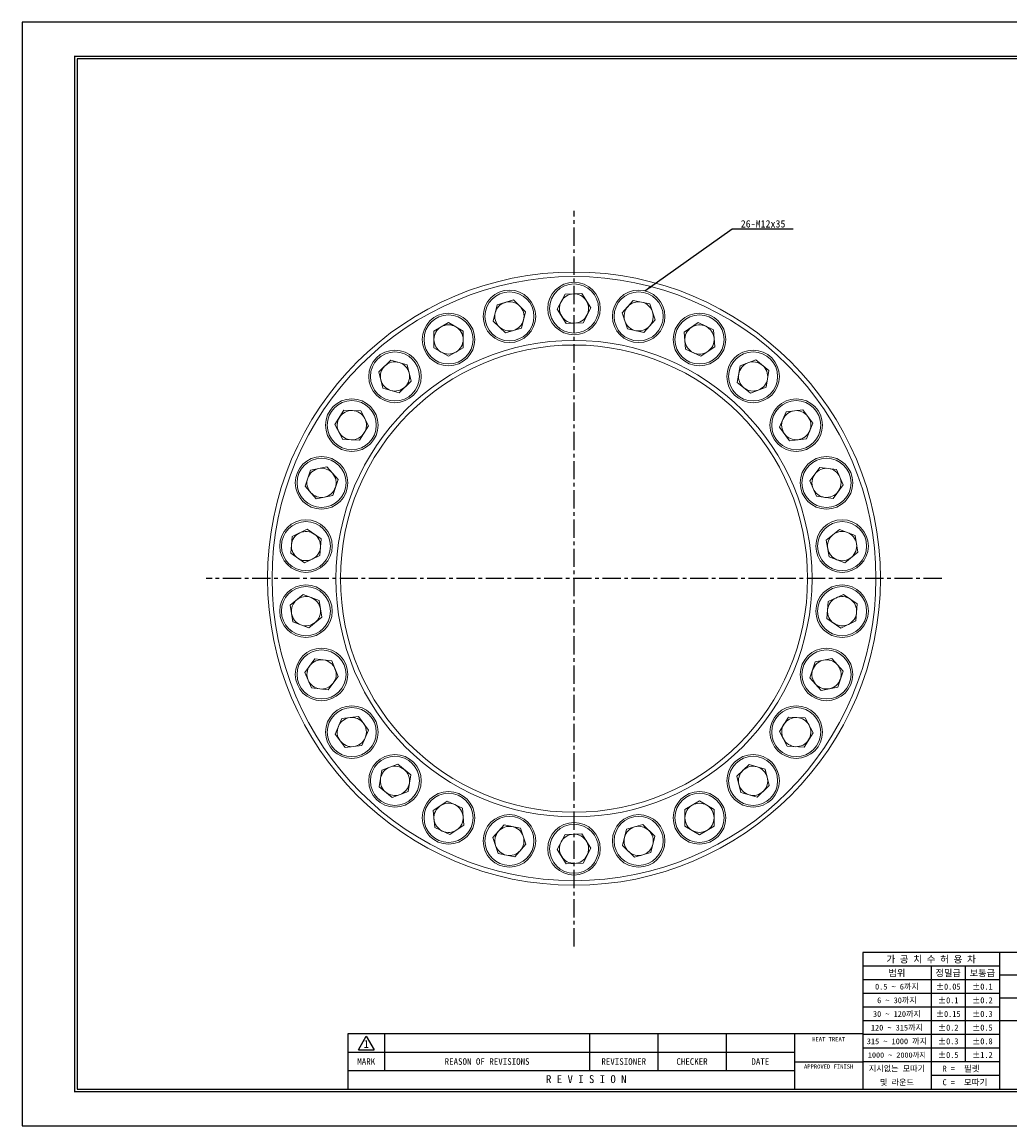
# Model space of a CAD drawing. Header units: millimetres. Extents: x -17227 to 5648, y -387 to 7914.
# Tile 2 of 5: x -9600 to -9262, y 3784 to 4162. Entities that reach past the tile are written whole.
import ezdxf
from ezdxf.enums import TextEntityAlignment as Align

# ---------------------------------------------------------------- set-up
doc = ezdxf.new("R2010")
doc.units = ezdxf.units.MM
doc.linetypes.add('CENTER', pattern=[2, 1.25, -0.25, 0.25, -0.25])
doc.layers.get('0').update_dxf_attribs({"linetype": 'CONTINUOUS'})
for name, color, linetype in [('5', 7, 'CONTINUOUS'), ('7', 7, 'CONTINUOUS'), ('center', 1, 'CENTER')]:
    doc.layers.add(name, color=color, linetype=linetype)
doc.dimstyles.new('2.5', dxfattribs={"dimtxt": 2.5, "dimasz": 2.5, "dimexe": 0.6, "dimexo": 0, "dimgap": 0.4, "dimtad": 1, "dimdec": 3, "dimzin": 11, "dimdsep": 46, "dimtxsty": 'Standard', "dimcen": 0, "dimclrd": 5, "dimclre": 5, "dimclrt": 3, "dimadec": 0, "dimazin": 0, "dimtfac": 0.6, "dimtdec": 3, "dimtmove": 0, "dimatfit": 3, "dimfxl": 1.25, "dimtolj": 1, "dimtzin": 11, "dimarcsym": 0})

msp = doc.modelspace()

# ---------------------------------------------------------------- linework, layer by layer
at = {"color": 7, "linetype": 'Continuous', "lineweight": 15}
for p, q in [((-9416.7131, 4063.2162), (-9414.0301, 4068.3284)), ((-9414.0301, 4068.3284), (-9408.2612, 4068.5608)), ((-9408.2612, 4068.5608), (-9405.1755, 4063.6811)), ((-9438.6266, 4059.1545), (-9437.2449, 4064.7602)), ((-9437.2449, 4064.7602), (-9431.6993, 4066.3665)), ((-9431.6993, 4066.3665), (-9427.5355, 4062.3671)), ((-9405.1755, 4063.6811), (-9407.8586, 4058.5689)), ((-9394.4644, 4061.9156), (-9390.6359, 4066.2371)), ((-9390.6359, 4066.2371), (-9384.9791, 4065.0823)), ((-9384.9791, 4065.0823), (-9383.1508, 4059.6059)), ((-9427.5355, 4062.3671), (-9428.9172, 4056.7613)), ((-9413.6274, 4058.3365), (-9416.7131, 4063.2162)), ((-9392.6362, 4056.4392), (-9394.4644, 4061.9156)), ((-9458.9312, 4055.7401), (-9453.9312, 4058.6268)), ((-9453.9312, 4058.6268), (-9448.9312, 4055.7401)), ((-9434.4627, 4055.155), (-9438.6266, 4059.1545)), ((-9428.9172, 4056.7613), (-9434.4627, 4055.155)), ((-9407.8586, 4058.5689), (-9413.6274, 4058.3365)), ((-9386.9793, 4055.2844), (-9392.6362, 4056.4392)), ((-9383.1508, 4059.6059), (-9386.9793, 4055.2844)), ((-9373.1735, 4055.3284), (-9368.422, 4058.6081)), ((-9368.422, 4058.6081), (-9363.2059, 4056.1331)), ((-9363.2059, 4056.1331), (-9362.7414, 4050.3783)), ((-9458.9312, 4049.9666), (-9458.9312, 4055.7401)), ((-9448.9312, 4055.7401), (-9448.9312, 4049.9666)), ((-9372.7089, 4049.5736), (-9373.1735, 4055.3284)), ((-9453.9312, 4047.0798), (-9458.9312, 4049.9666)), ((-9448.9312, 4049.9666), (-9453.9312, 4047.0798)), ((-9367.4929, 4047.0986), (-9372.7089, 4049.5736)), ((-9362.7414, 4050.3783), (-9367.4929, 4047.0986)), ((-9477.8287, 4041.7922), (-9473.6649, 4045.7916)), ((-9473.6649, 4045.7916), (-9468.1193, 4044.1853)), ((-9354.0777, 4043.8373), (-9348.6793, 4045.8846)), ((-9348.6793, 4045.8846), (-9344.2072, 4042.2332)), ((-9476.447, 4036.1864), (-9477.8287, 4041.7922)), ((-9468.1193, 4044.1853), (-9466.7376, 4038.5796)), ((-9355.0038, 4038.1386), (-9354.0777, 4043.8373)), ((-9344.2072, 4042.2332), (-9345.1333, 4036.5345)), ((-9466.7376, 4038.5796), (-9470.9015, 4034.5802)), ((-9350.5316, 4034.4872), (-9355.0038, 4038.1386)), ((-9470.9015, 4034.5802), (-9476.447, 4036.1864)), ((-9345.1333, 4036.5345), (-9350.5316, 4034.4872)), ((-9492.8392, 4023.7271), (-9489.7534, 4028.6068)), ((-9489.7534, 4028.6068), (-9483.9846, 4028.3743)), ((-9483.9846, 4028.3743), (-9481.3015, 4023.2622)), ((-9340.5497, 4022.7987), (-9338.2867, 4028.1102)), ((-9338.2867, 4028.1102), (-9332.5553, 4028.8061)), ((-9332.5553, 4028.8061), (-9329.0869, 4024.1906)), ((-9490.1561, 4018.6149), (-9492.8392, 4023.7271)), ((-9481.3015, 4023.2622), (-9484.3872, 4018.3825)), ((-9337.0813, 4018.1831), (-9340.5497, 4022.7987)), ((-9329.0869, 4024.1906), (-9331.3499, 4018.8791)), ((-9484.3872, 4018.3825), (-9490.1561, 4018.6149)), ((-9331.3499, 4018.8791), (-9337.0813, 4018.1831)), ((-9503.0901, 4002.5948), (-9501.2619, 4008.0711)), ((-9501.2619, 4008.0711), (-9495.605, 4009.226)), ((-9495.605, 4009.226), (-9491.7765, 4004.9045)), ((-9330.1867, 4004.4455), (-9326.7183, 4009.0611)), ((-9326.7183, 4009.0611), (-9320.9869, 4008.3652)), ((-9320.9869, 4008.3652), (-9318.7239, 4003.0537)), ((-9491.7765, 4004.9045), (-9493.6048, 3999.4281)), ((-9327.9237, 3999.134), (-9330.1867, 4004.4455)), ((-9318.7239, 4003.0537), (-9322.1923, 3998.4381)), ((-9499.2616, 3998.2732), (-9503.0901, 4002.5948)), ((-9493.6048, 3999.4281), (-9499.2616, 3998.2732)), ((-9322.1923, 3998.4381), (-9327.9237, 3999.134)), ((-9507.986, 3979.6232), (-9507.5214, 3985.378)), ((-9507.5214, 3985.378), (-9502.3053, 3987.8531)), ((-9502.3053, 3987.8531), (-9497.5538, 3984.5734)), ((-9497.5538, 3984.5734), (-9498.0184, 3978.8186)), ((-9324.5171, 3984.1456), (-9320.0449, 3987.797)), ((-9323.5909, 3978.4469), (-9324.5171, 3984.1456)), ((-9320.0449, 3987.797), (-9314.6466, 3985.7497)), ((-9314.6466, 3985.7497), (-9313.7204, 3980.051)), ((-9503.2345, 3976.3435), (-9507.986, 3979.6232)), ((-9498.0184, 3978.8186), (-9503.2345, 3976.3435)), ((-9318.1926, 3976.3996), (-9323.5909, 3978.4469)), ((-9313.7204, 3980.051), (-9318.1926, 3976.3996)), ((-9508.1682, 3961.8463), (-9503.696, 3965.4977)), ((-9503.696, 3965.4977), (-9498.2977, 3963.4504)), ((-9323.8702, 3963.0787), (-9318.6542, 3965.5538)), ((-9318.6542, 3965.5538), (-9313.9027, 3962.2741)), ((-9507.2421, 3956.1476), (-9508.1682, 3961.8463)), ((-9498.2977, 3963.4504), (-9497.3716, 3957.7517)), ((-9324.3348, 3957.3239), (-9323.8702, 3963.0787)), ((-9313.9027, 3962.2741), (-9314.3673, 3956.5193)), ((-9497.3716, 3957.7517), (-9501.8438, 3954.1003)), ((-9501.8438, 3954.1003), (-9507.2421, 3956.1476)), ((-9319.5833, 3954.0442), (-9324.3348, 3957.3239)), ((-9314.3673, 3956.5193), (-9319.5833, 3954.0442)), ((-9503.1647, 3938.8436), (-9499.6963, 3943.4592)), ((-9499.6963, 3943.4592), (-9493.9649, 3942.7633)), ((-9493.9649, 3942.7633), (-9491.7019, 3937.4518)), ((-9328.2839, 3942.4692), (-9322.627, 3943.6241)), ((-9322.627, 3943.6241), (-9318.7985, 3939.3025)), ((-9500.9017, 3933.5321), (-9503.1647, 3938.8436)), ((-9330.1121, 3936.9928), (-9328.2839, 3942.4692)), ((-9318.7985, 3939.3025), (-9320.6268, 3933.8262)), ((-9491.7019, 3937.4518), (-9495.1703, 3932.8362)), ((-9326.2836, 3932.6713), (-9330.1121, 3936.9928)), ((-9495.1703, 3932.8362), (-9500.9017, 3933.5321)), ((-9320.6268, 3933.8262), (-9326.2836, 3932.6713)), ((-9490.5387, 3923.0182), (-9484.8073, 3923.7142)), ((-9484.8073, 3923.7142), (-9481.3389, 3919.0986)), ((-9492.8017, 3917.7067), (-9490.5387, 3923.0182)), ((-9340.5871, 3918.6351), (-9337.5014, 3923.5148)), ((-9337.5014, 3923.5148), (-9331.7326, 3923.2824)), ((-9331.7326, 3923.2824), (-9329.0495, 3918.1702)), ((-9489.3333, 3913.0912), (-9492.8017, 3917.7067)), ((-9481.3389, 3919.0986), (-9483.6019, 3913.7871)), ((-9337.9041, 3913.523), (-9340.5871, 3918.6351)), ((-9329.0495, 3918.1702), (-9332.1352, 3913.2905)), ((-9483.6019, 3913.7871), (-9489.3333, 3913.0912)), ((-9332.1352, 3913.2905), (-9337.9041, 3913.523)), ((-9477.6815, 3899.6641), (-9476.7554, 3905.3628)), ((-9476.7554, 3905.3628), (-9471.357, 3907.4101)), ((-9471.357, 3907.4101), (-9466.8848, 3903.7587)), ((-9355.151, 3903.3177), (-9350.9872, 3907.3171)), ((-9350.9872, 3907.3171), (-9345.4416, 3905.7109)), ((-9345.4416, 3905.7109), (-9344.0599, 3900.1051)), ((-9466.8848, 3903.7587), (-9467.811, 3898.06)), ((-9353.7693, 3897.712), (-9355.151, 3903.3177)), ((-9473.2093, 3896.0127), (-9477.6815, 3899.6641)), ((-9467.811, 3898.06), (-9473.2093, 3896.0127)), ((-9348.2238, 3896.1057), (-9353.7693, 3897.712)), ((-9344.0599, 3900.1051), (-9348.2238, 3896.1057)), ((-9459.1473, 3891.519), (-9454.3958, 3894.7987)), ((-9454.3958, 3894.7987), (-9449.1797, 3892.3237)), ((-9372.9574, 3891.9307), (-9367.9574, 3894.8175)), ((-9367.9574, 3894.8175), (-9362.9574, 3891.9307)), ((-9458.6827, 3885.7642), (-9459.1473, 3891.519)), ((-9449.1797, 3892.3237), (-9448.7151, 3886.5689)), ((-9372.9574, 3886.1572), (-9372.9574, 3891.9307)), ((-9362.9574, 3891.9307), (-9362.9574, 3886.1572)), ((-9448.7151, 3886.5689), (-9453.4666, 3883.2892)), ((-9438.7378, 3882.2914), (-9434.9093, 3886.6129)), ((-9434.9093, 3886.6129), (-9429.2525, 3885.4581)), ((-9392.9715, 3885.136), (-9387.4259, 3886.7423)), ((-9387.4259, 3886.7423), (-9383.2621, 3882.7428)), ((-9367.9574, 3883.2705), (-9372.9574, 3886.1572)), ((-9362.9574, 3886.1572), (-9367.9574, 3883.2705)), ((-9453.4666, 3883.2892), (-9458.6827, 3885.7642)), ((-9436.9096, 3876.815), (-9438.7378, 3882.2914)), ((-9429.2525, 3885.4581), (-9427.4242, 3879.9817)), ((-9416.7131, 3878.2162), (-9414.0301, 3883.3284)), ((-9414.0301, 3883.3284), (-9408.2612, 3883.5608)), ((-9408.2612, 3883.5608), (-9405.1755, 3878.6811)), ((-9394.3532, 3879.5302), (-9392.9715, 3885.136)), ((-9383.2621, 3882.7428), (-9384.6438, 3877.1371)), ((-9427.4242, 3879.9817), (-9431.2527, 3875.6602)), ((-9405.1755, 3878.6811), (-9407.8586, 3873.5689)), ((-9390.1893, 3875.5308), (-9394.3532, 3879.5302)), ((-9431.2527, 3875.6602), (-9436.9096, 3876.815)), ((-9413.6274, 3873.3365), (-9416.7131, 3878.2162)), ((-9384.6438, 3877.1371), (-9390.1893, 3875.5308)), ((-9407.8586, 3873.5689), (-9413.6274, 3873.3365))]:
    msp.add_line(p, q, dxfattribs=at)
for centre, radius in [((-9410.9443, 3970.9487), 104.9893), ((-9410.9443, 3970.9487), 103.43), ((-9410.9443, 4063.4487), 9), ((-9410.9443, 4063.4487), 8.4), ((-9433.081, 4060.7608), 9), ((-9433.081, 4060.7608), 8.4), ((-9388.8076, 4060.7608), 9), ((-9388.8076, 4060.7608), 8.4), ((-9453.9312, 4052.8533), 9), ((-9453.9312, 4052.8533), 8.4), ((-9367.9574, 4052.8533), 9), ((-9367.9574, 4052.8533), 8.4), ((-9410.9443, 3970.9487), 81.57), ((-9410.9443, 3970.9487), 80), ((-9472.2832, 4040.1859), 9), ((-9472.2832, 4040.1859), 8.4), ((-9349.6055, 4040.1859), 9), ((-9349.6055, 4040.1859), 8.4), ((-9487.0703, 4023.4946), 9), ((-9487.0703, 4023.4946), 8.4), ((-9334.8183, 4023.4946), 9), ((-9334.8183, 4023.4946), 8.4), ((-9497.4333, 4003.7496), 9), ((-9497.4333, 4003.7496), 8.4), ((-9324.4553, 4003.7496), 9), ((-9324.4553, 4003.7496), 8.4), ((-9502.7699, 3982.0983), 9), ((-9502.7699, 3982.0983), 8.4), ((-9319.1188, 3982.0983), 9), ((-9319.1188, 3982.0983), 8.4), ((-9502.7699, 3959.799), 9), ((-9502.7699, 3959.799), 8.4), ((-9319.1188, 3959.799), 9), ((-9319.1188, 3959.799), 8.4), ((-9497.4333, 3938.1477), 9), ((-9497.4333, 3938.1477), 8.4), ((-9324.4553, 3938.1477), 9), ((-9324.4553, 3938.1477), 8.4), ((-9487.0703, 3918.4027), 9), ((-9487.0703, 3918.4027), 8.4), ((-9334.8183, 3918.4027), 9), ((-9334.8183, 3918.4027), 8.4), ((-9472.2832, 3901.7114), 9), ((-9472.2832, 3901.7114), 8.4), ((-9349.6055, 3901.7114), 9), ((-9349.6055, 3901.7114), 8.4), ((-9453.9312, 3889.044), 9), ((-9453.9312, 3889.044), 8.4), ((-9367.9574, 3889.044), 9), ((-9367.9574, 3889.044), 8.4), ((-9433.081, 3881.1365), 9), ((-9388.8076, 3881.1365), 9), ((-9433.081, 3881.1365), 8.4), ((-9410.9443, 3878.4487), 9), ((-9410.9443, 3878.4487), 8.4), ((-9388.8076, 3881.1365), 8.4)]:
    msp.add_circle(centre, radius, dxfattribs=at)
for centre, start, end in [((-9410.9443, 4063.4487), 92.307692, 152.307692), ((-9410.9443, 4063.4487), 32.307692, 92.307692), ((-9433.081, 4060.7608), 106.153846, 166.153846), ((-9433.081, 4060.7608), 46.153846, 106.153846), ((-9433.081, 4060.7608), 346.153846, 46.153846), ((-9410.9443, 4063.4487), 152.307692, 212.307692), ((-9410.9443, 4063.4487), 332.307692, 32.307692), ((-9388.8076, 4060.7608), 138.461538, 198.461538), ((-9388.8076, 4060.7608), 78.461538, 138.461538), ((-9388.8076, 4060.7608), 18.461538, 78.461538), ((-9433.081, 4060.7608), 166.153846, 226.153846), ((-9410.9443, 4063.4487), 212.307692, 272.307692), ((-9410.9443, 4063.4487), 272.307692, 332.307692), ((-9388.8076, 4060.7608), 318.461538, 18.461538), ((-9453.9312, 4052.8533), 120, 180), ((-9453.9312, 4052.8533), 60, 120), ((-9453.9312, 4052.8533), 0, 60), ((-9433.081, 4060.7608), 226.153846, 286.153846), ((-9433.081, 4060.7608), 286.153846, 346.153846), ((-9388.8076, 4060.7608), 198.461538, 258.461538), ((-9388.8076, 4060.7608), 258.461538, 318.461538), ((-9367.9574, 4052.8533), 124.615385, 184.615385), ((-9367.9574, 4052.8533), 64.615385, 124.615385), ((-9367.9574, 4052.8533), 4.615385, 64.615385), ((-9453.9312, 4052.8533), 180, 240), ((-9453.9312, 4052.8533), 300, 0), ((-9367.9574, 4052.8533), 184.615385, 244.615385), ((-9367.9574, 4052.8533), 304.615385, 4.615385), ((-9453.9312, 4052.8533), 240, 300), ((-9367.9574, 4052.8533), 244.615385, 304.615385), ((-9472.2832, 4040.1859), 73.846154, 133.846154), ((-9472.2832, 4040.1859), 13.846154, 73.846154), ((-9349.6055, 4040.1859), 110.769231, 170.769231), ((-9349.6055, 4040.1859), 50.769231, 110.769231), ((-9472.2832, 4040.1859), 133.846154, 193.846154), ((-9472.2832, 4040.1859), 313.846154, 13.846154), ((-9349.6055, 4040.1859), 170.769231, 230.769231), ((-9349.6055, 4040.1859), 350.769231, 50.769231), ((-9472.2832, 4040.1859), 193.846154, 253.846154), ((-9349.6055, 4040.1859), 290.769231, 350.769231), ((-9472.2832, 4040.1859), 253.846154, 313.846154), ((-9349.6055, 4040.1859), 230.769231, 290.769231), ((-9487.0703, 4023.4946), 147.692308, 207.692308), ((-9487.0703, 4023.4946), 87.692308, 147.692308), ((-9487.0703, 4023.4946), 27.692308, 87.692308), ((-9487.0703, 4023.4946), 327.692308, 27.692308), ((-9334.8183, 4023.4946), 96.923077, 156.923077), ((-9334.8183, 4023.4946), 36.923077, 96.923077), ((-9334.8183, 4023.4946), 336.923077, 36.923077), ((-9334.8183, 4023.4946), 156.923077, 216.923077), ((-9487.0703, 4023.4946), 207.692308, 267.692308), ((-9487.0703, 4023.4946), 267.692308, 327.692308), ((-9334.8183, 4023.4946), 216.923077, 276.923077), ((-9334.8183, 4023.4946), 276.923077, 336.923077), ((-9497.4333, 4003.7496), 101.538462, 161.538462), ((-9497.4333, 4003.7496), 41.538462, 101.538462), ((-9497.4333, 4003.7496), 341.538462, 41.538462), ((-9324.4553, 4003.7496), 83.076923, 143.076923), ((-9324.4553, 4003.7496), 23.076923, 83.076923), ((-9497.4333, 4003.7496), 161.538462, 221.538462), ((-9324.4553, 4003.7496), 143.076923, 203.076923), ((-9324.4553, 4003.7496), 323.076923, 23.076923), ((-9497.4333, 4003.7496), 221.538462, 281.538462), ((-9497.4333, 4003.7496), 281.538462, 341.538462), ((-9324.4553, 4003.7496), 203.076923, 263.076923), ((-9324.4553, 4003.7496), 263.076923, 323.076923), ((-9502.7699, 3982.0983), 115.384615, 175.384615), ((-9502.7699, 3982.0983), 55.384615, 115.384615), ((-9502.7699, 3982.0983), 355.384615, 55.384615), ((-9319.1188, 3982.0983), 129.230769, 189.230769), ((-9319.1188, 3982.0983), 69.230769, 129.230769), ((-9319.1188, 3982.0983), 9.230769, 69.230769), ((-9502.7699, 3982.0983), 175.384615, 235.384615), ((-9502.7699, 3982.0983), 295.384615, 355.384615), ((-9319.1188, 3982.0983), 189.230769, 249.230769), ((-9319.1188, 3982.0983), 309.230769, 9.230769), ((-9502.7699, 3982.0983), 235.384615, 295.384615), ((-9319.1188, 3982.0983), 249.230769, 309.230769), ((-9502.7699, 3959.799), 129.230769, 189.230769), ((-9502.7699, 3959.799), 69.230769, 129.230769), ((-9502.7699, 3959.799), 9.230769, 69.230769), ((-9319.1188, 3959.799), 115.384615, 175.384615), ((-9319.1188, 3959.799), 55.384615, 115.384615), ((-9319.1188, 3959.799), 355.384615, 55.384615), ((-9502.7699, 3959.799), 189.230769, 249.230769), ((-9502.7699, 3959.799), 309.230769, 9.230769), ((-9319.1188, 3959.799), 175.384615, 235.384615), ((-9319.1188, 3959.799), 295.384615, 355.384615), ((-9502.7699, 3959.799), 249.230769, 309.230769), ((-9319.1188, 3959.799), 235.384615, 295.384615), ((-9497.4333, 3938.1477), 83.076923, 143.076923), ((-9497.4333, 3938.1477), 23.076923, 83.076923), ((-9324.4553, 3938.1477), 101.538462, 161.538462), ((-9324.4553, 3938.1477), 41.538462, 101.538462), ((-9497.4333, 3938.1477), 143.076923, 203.076923), ((-9497.4333, 3938.1477), 323.076923, 23.076923), ((-9324.4553, 3938.1477), 161.538462, 221.538462), ((-9324.4553, 3938.1477), 341.538462, 41.538462), ((-9497.4333, 3938.1477), 203.076923, 263.076923), ((-9497.4333, 3938.1477), 263.076923, 323.076923), ((-9324.4553, 3938.1477), 281.538462, 341.538462), ((-9324.4553, 3938.1477), 221.538462, 281.538462), ((-9487.0703, 3918.4027), 156.923077, 216.923077), ((-9487.0703, 3918.4027), 96.923077, 156.923077), ((-9487.0703, 3918.4027), 36.923077, 96.923077), ((-9487.0703, 3918.4027), 336.923077, 36.923077), ((-9334.8183, 3918.4027), 147.692308, 207.692308), ((-9334.8183, 3918.4027), 87.692308, 147.692308), ((-9334.8183, 3918.4027), 27.692308, 87.692308), ((-9334.8183, 3918.4027), 327.692308, 27.692308), ((-9487.0703, 3918.4027), 276.923077, 336.923077), ((-9487.0703, 3918.4027), 216.923077, 276.923077), ((-9334.8183, 3918.4027), 207.692308, 267.692308), ((-9334.8183, 3918.4027), 267.692308, 327.692308), ((-9472.2832, 3901.7114), 110.769231, 170.769231), ((-9472.2832, 3901.7114), 50.769231, 110.769231), ((-9472.2832, 3901.7114), 350.769231, 50.769231), ((-9349.6055, 3901.7114), 133.846154, 193.846154), ((-9349.6055, 3901.7114), 73.846154, 133.846154), ((-9349.6055, 3901.7114), 13.846154, 73.846154), ((-9472.2832, 3901.7114), 170.769231, 230.769231), ((-9349.6055, 3901.7114), 313.846154, 13.846154), ((-9472.2832, 3901.7114), 230.769231, 290.769231), ((-9472.2832, 3901.7114), 290.769231, 350.769231), ((-9349.6055, 3901.7114), 193.846154, 253.846154), ((-9349.6055, 3901.7114), 253.846154, 313.846154), ((-9453.9312, 3889.044), 64.615385, 124.615385), ((-9453.9312, 3889.044), 4.615385, 64.615385), ((-9367.9574, 3889.044), 60, 120), ((-9453.9312, 3889.044), 124.615385, 184.615385), ((-9367.9574, 3889.044), 120, 180), ((-9367.9574, 3889.044), 0, 60), ((-9453.9312, 3889.044), 184.615385, 244.615385), ((-9453.9312, 3889.044), 304.615385, 4.615385), ((-9433.081, 3881.1365), 78.461538, 138.461538), ((-9433.081, 3881.1365), 18.461538, 78.461538), ((-9388.8076, 3881.1365), 106.153846, 166.153846), ((-9388.8076, 3881.1365), 46.153846, 106.153846), ((-9367.9574, 3889.044), 180, 240), ((-9367.9574, 3889.044), 300, 0), ((-9453.9312, 3889.044), 244.615385, 304.615385), ((-9433.081, 3881.1365), 138.461538, 198.461538), ((-9433.081, 3881.1365), 318.461538, 18.461538), ((-9410.9443, 3878.4487), 92.307692, 152.307692), ((-9410.9443, 3878.4487), 32.307692, 92.307692), ((-9388.8076, 3881.1365), 166.153846, 226.153846), ((-9388.8076, 3881.1365), 346.153846, 46.153846), ((-9367.9574, 3889.044), 240, 300), ((-9433.081, 3881.1365), 198.461538, 258.461538), ((-9410.9443, 3878.4487), 152.307692, 212.307692), ((-9410.9443, 3878.4487), 332.307692, 32.307692), ((-9388.8076, 3881.1365), 286.153846, 346.153846), ((-9433.081, 3881.1365), 258.461538, 318.461538), ((-9410.9443, 3878.4487), 212.307692, 272.307692), ((-9410.9443, 3878.4487), 272.307692, 332.307692), ((-9388.8076, 3881.1365), 226.153846, 286.153846)]:
    msp.add_arc(centre, 5, start, end, dxfattribs=at)
at = {"layer": '5', "ltscale": 0.5}
msp.add_line((-9488.423, 3815.0365), (-9488.423, 3796.1365), dxfattribs=at)
at = {"layer": '7', "color": 0}
for p, q in [((-9065.423, 4161.5365), (-9600.023, 4161.5365)), ((-9600.023, 4161.5365), (-9600.023, 3783.5365)), ((-9600.023, 3783.5365), (-9065.423, 3783.5365))]:
    msp.add_line(p, q, dxfattribs=at)
at = {"layer": '7'}
for p, q in [((-9078.023, 3842.9365), (-9312.023, 3842.9365)), ((-9312.023, 3842.9365), (-9312.023, 3796.1365)), ((-9265.223, 3842.9365), (-9265.223, 3796.1365)), ((-9265.223, 3838.2565), (-9312.023, 3838.2565)), ((-9288.623, 3838.2565), (-9288.623, 3796.1365)), ((-9276.923, 3838.2565), (-9276.923, 3805.4965)), ((-9265.223, 3833.5765), (-9312.023, 3833.5765)), ((-9184.223, 3835.1365), (-9265.223, 3835.1365)), ((-9265.223, 3828.8965), (-9312.023, 3828.8965)), ((-9184.223, 3827.3365), (-9265.223, 3827.3365)), ((-9265.223, 3824.2165), (-9312.023, 3824.2165)), ((-9265.223, 3819.5365), (-9312.023, 3819.5365)), ((-9078.023, 3819.5365), (-9265.223, 3819.5365)), ((-9312.023, 3815.0365), (-9488.423, 3815.0365)), ((-9484.823, 3809.6482), (-9482.123, 3814.3248)), ((-9482.123, 3814.3248), (-9479.423, 3809.6482)), ((-9475.823, 3815.0365), (-9475.823, 3802.4365)), ((-9405.623, 3815.0365), (-9405.623, 3802.4365)), ((-9382.223, 3815.0365), (-9382.223, 3802.4365)), ((-9358.823, 3815.0365), (-9358.823, 3802.4365)), ((-9335.423, 3815.0365), (-9335.423, 3796.1365)), ((-9265.223, 3814.8565), (-9312.023, 3814.8565)), ((-9335.423, 3808.7365), (-9488.423, 3808.7365)), ((-9484.823, 3809.6482), (-9479.423, 3809.6482)), ((-9265.223, 3810.1765), (-9312.023, 3810.1765)), ((-9335.423, 3805.4965), (-9312.023, 3805.4965)), ((-9265.223, 3805.4965), (-9312.023, 3805.4965)), ((-9335.423, 3802.4365), (-9488.423, 3802.4365)), ((-9265.223, 3800.8165), (-9288.623, 3800.8165))]:
    msp.add_line(p, q, dxfattribs=at)
at = {"layer": '7', "const_width": 0.45}
msp.add_lwpolyline([(-9077.123, 3795.2365), (-9077.123, 4149.8365), (-9582.023, 4149.8365), (-9582.023, 3795.2365)], close=True, dxfattribs=at)
at = {"layer": '7'}
msp.add_lwpolyline([(-9078.023, 3796.1365), (-9078.023, 4148.9365), (-9581.123, 4148.9365), (-9581.123, 3796.1365)], close=True, dxfattribs=at)
at = {"layer": 'center', "ltscale": 5}
for p, q in [((-9410.9443, 3844.9615), (-9410.9443, 4096.9358)), ((-9284.9572, 3970.9487), (-9536.9315, 3970.9487))]:
    msp.add_line(p, q, dxfattribs=at)

# ---------------------------------------------------------------- texts
at = {"color": 3, "ltscale": 5, "insert": (-9353.8343, 4091.1506), "char_height": 2.5, "attachment_point": 7}
msp.add_mtext('26-M12x35', dxfattribs=at)
at = {"layer": '7'}
for s, height, p in [('가 공 치 수 허 용 차', 2.34, (-9288.623, 3840.5965)), ('범위', 2.25, (-9300.323, 3835.9165)), ('정밀급', 2.25, (-9282.773, 3835.9165)), ('보통급', 2.25, (-9271.073, 3835.9165)), ('0.5 ~ 6까지', 1.98, (-9300.323, 3831.2365)), ('%%P0.05', 2.07, (-9282.773, 3831.2365)), ('%%P0.1', 2.07, (-9271.073, 3831.2365)), ('6 ~ 30까지', 1.98, (-9300.323, 3826.5565)), ('%%P0.1', 2.07, (-9282.773, 3826.5565)), ('%%P0.2', 2.07, (-9271.073, 3826.5565)), ('30 ~ 120까지', 1.98, (-9300.323, 3821.8765)), ('%%P0.15', 2.07, (-9282.773, 3821.8765)), ('%%P0.3', 2.07, (-9271.073, 3821.8765)), ('120 ~ 315까지', 1.98, (-9300.323, 3817.1965)), ('%%P0.2', 2.07, (-9282.773, 3817.1965)), ('%%P0.5', 2.07, (-9271.073, 3817.1965)), ('1', 2.7, (-9482.123, 3811.6265)), ('HEAT TREAT', 1.44, (-9323.723, 3813.2365)), ('315 ~ 1000 까지', 1.98, (-9300.323, 3812.5165)), ('%%P0.3', 2.07, (-9282.773, 3812.5165)), ('%%P0.8', 2.07, (-9271.073, 3812.5165)), ('MARK', 2.25, (-9482.123, 3805.5865)), ('REASON OF REVISIONS', 2.25, (-9440.723, 3805.5865)), ('REVISIONER', 2.25, (-9393.923, 3805.5865)), ('CHECKER', 2.25, (-9370.523, 3805.5865)), ('DATE', 2.25, (-9347.123, 3805.5865)), ('1000 ~ 2000까지', 1.782, (-9300.3174, 3807.8199)), ('%%P0.5', 2.07, (-9282.773, 3807.8365)), ('%%P1.2', 2.07, (-9271.073, 3807.8365)), ('APPROVED FINISH', 1.44, (-9323.723, 3803.8765)), ('지시없는 모따기', 1.98, (-9300.323, 3803.1565)), ('R = ', 2.07, (-9281.873, 3803.1565)), ('R E V I S I O N', 2.7, (-9406.7456, 3799.5596)), ('및 라운드', 1.98, (-9300.323, 3798.4765)), ('C = ', 2.07, (-9281.873, 3798.4765))]:
    msp.add_text(s, height=height, dxfattribs=at).set_placement(p, align=Align.MIDDLE_CENTER)
for tag, p in [('필렛', (-9277.373, 3803.1565)), ('모따기', (-9277.373, 3798.4765))]:
    msp.add_attdef(tag, text='0.2~0.3', height=2.07, dxfattribs=at).set_placement(p, align=Align.MIDDLE_LEFT)

# ---------------------------------------------------------------- leaders
at = {"ltscale": 5, "annotation_type": 0, "has_hookline": 1, "hookline_direction": 0, "text_width": 17.9394}
msp.add_leader([(-9386.6538, 4069.4992), (-9356.7343, 4090.7506), (-9354.2343, 4090.7506)], dimstyle='2.5', dxfattribs=at)

doc.saveas('drawing.dxf')
